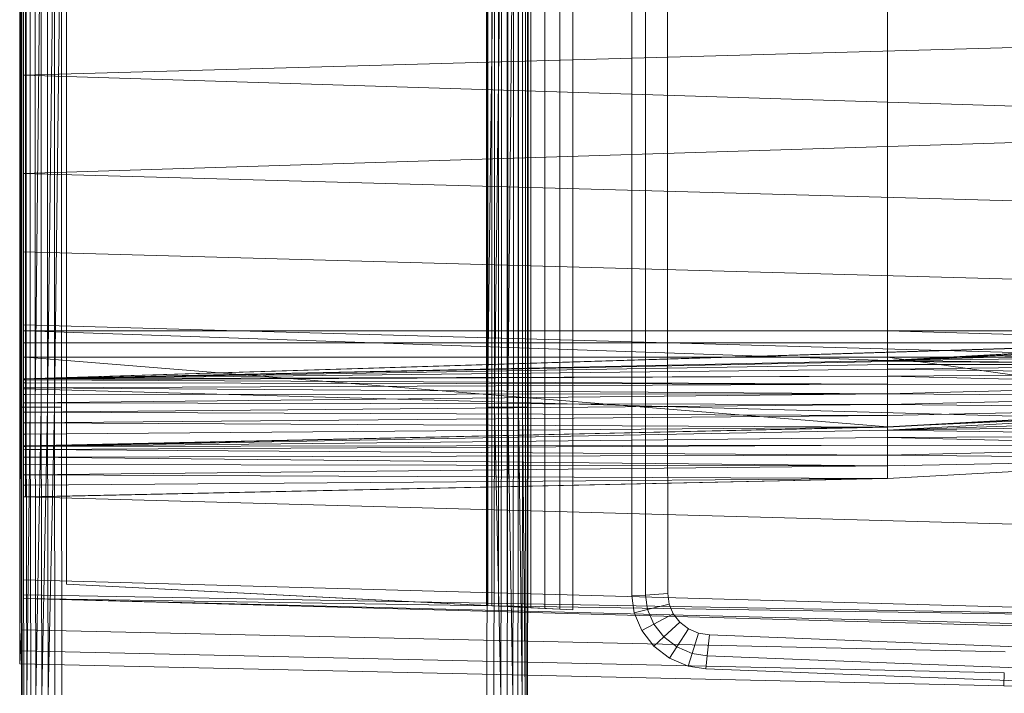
# Model space of a CAD drawing. Header units: metres. Extents: x 397.7 to 427.5, y 12.7 to 28.4.
# Tile 48 of 122: x 407.553 to 407.872, y 26.126 to 26.345. Entities that reach past the tile are written whole.
import ezdxf

# ---------------------------------------------------------------- set-up
doc = ezdxf.new("R2010")
doc.units = ezdxf.units.M
doc.layers.add('A-DETL-____-MBND', color=7, linetype='Continuous', lineweight=18)

# ---------------------------------------------------------------- blocks, each defined once
blk = doc.blocks.new('Family - Inodor P5-151873-08_ELEC_P5')
at = {"layer": 'A-DETL-____-MBND', "color": 253, "true_color": 0xaaaaaa}
for p, q in [((0.00056, 0.01465), (0.00056, 0.38826)), ((0.00056, 0.01465), (0.00056, 0.38826)), ((0.16489, 0.38826), (0.16489, 0.01465)), ((0.16489, 0.38826), (0.16489, 0.01465)), ((0, 0.36417), (0, 0.03582)), ((0, 0.03582), (0, 0.36417)), ((0.00056, 0.36417), (0.00056, 0.03582)), ((0.00056, 0.03582), (0.00056, 0.36417)), ((0.15833, 0.36132), (0.15833, 0.04336)), ((0.16188, 0.3615), (0.16187, 0.04318)), ((0.16598, 0.36171), (0.16598, 0.04297)), ((0.17052, 0.36194), (0.17052, 0.04274)), ((0.17536, 0.36218), (0.17536, 0.04249)), ((0.17966, 0.04228), (0.17966, 0.3624)), ((0.15161, 0.36098), (0.15161, 0.0437)), ((0.15205, 0.361), (0.15205, 0.04368)), ((0.15334, 0.36106), (0.15334, 0.04361)), ((0.15546, 0.36117), (0.15546, 0.04351)), ((0.01521, 0.35403), (0.01521, 0.05064)), ((0.01521, 0.35403), (0.01521, 0.05064)), ((0.00036, 0.10805), (0.00036, 0.29485)), ((0.00036, 0.10805), (0.00036, 0.29485)), ((0.00056, 0.10805), (0.00056, 0.29485)), ((0.00056, 0.29485), (0.00056, 0.10805)), ((0.00056, 0.10805), (0.00056, 0.29485)), ((0.00116, 0.10805), (0.00116, 0.29485)), ((0.00116, 0.29485), (0.00116, 0.10805)), ((0.00116, 0.10805), (0.00116, 0.29485)), ((0.00213, 0.10805), (0.00213, 0.29485)), ((0.00213, 0.29485), (0.00213, 0.10805)), ((0.00213, 0.10805), (0.00213, 0.29485)), ((0.00345, 0.10805), (0.00345, 0.29485)), ((0.00345, 0.29485), (0.00345, 0.10805)), ((0.00345, 0.10805), (0.00345, 0.29485)), ((0.00508, 0.10805), (0.00508, 0.29485)), ((0.00508, 0.29485), (0.00508, 0.10805)), ((0.00696, 0.29485), (0.00508, 0.10805)), ((0.00508, 0.10805), (0.00508, 0.29485)), ((0.00508, 0.10805), (0.00696, 0.29485)), ((0.00696, 0.10805), (0.00696, 0.29485)), ((0.00696, 0.10805), (0.00696, 0.29485)), ((0.00696, 0.10805), (0.00696, 0.29485)), ((0.00904, 0.10805), (0.00904, 0.29485)), ((0.00904, 0.29485), (0.00904, 0.10805)), ((0.01126, 0.29485), (0.00904, 0.10805)), ((0.00904, 0.10805), (0.00904, 0.29485)), ((0.00904, 0.10805), (0.01126, 0.29485)), ((0.01126, 0.10805), (0.01126, 0.29485)), ((0.01354, 0.29485), (0.01126, 0.10805)), ((0.01126, 0.10805), (0.01126, 0.29485)), ((0.01126, 0.10805), (0.01126, 0.29485)), ((0.01126, 0.10805), (0.01354, 0.29485)), ((0.01354, 0.10805), (0.01354, 0.29485)), ((0.01354, 0.29485), (0.01354, 0.10805)), ((0.01354, 0.10805), (0.01354, 0.29485)), ((0.15191, 0.10805), (0.15191, 0.29485)), ((0.15191, 0.29485), (0.15191, 0.10805)), ((0.15419, 0.29485), (0.15191, 0.10805)), ((0.15191, 0.10805), (0.15191, 0.29485)), ((0.15191, 0.10805), (0.15419, 0.29485)), ((0.15419, 0.10805), (0.15419, 0.29485)), ((0.15641, 0.29485), (0.15419, 0.10805)), ((0.15419, 0.10805), (0.15419, 0.29485)), ((0.15419, 0.10805), (0.15419, 0.29485)), ((0.15419, 0.10805), (0.15641, 0.29485)), ((0.15641, 0.10805), (0.15641, 0.29485)), ((0.15641, 0.10805), (0.15641, 0.29485)), ((0.15641, 0.10805), (0.15641, 0.29485)), ((0.15849, 0.10805), (0.15849, 0.29485)), ((0.15849, 0.29485), (0.15849, 0.10805)), ((0.16037, 0.29485), (0.15849, 0.10805)), ((0.15849, 0.10805), (0.15849, 0.29485)), ((0.15849, 0.10805), (0.16037, 0.29485)), ((0.16037, 0.10805), (0.16037, 0.29485)), ((0.16037, 0.10805), (0.16037, 0.29485)), ((0.16037, 0.10805), (0.16037, 0.29485)), ((0.162, 0.10805), (0.162, 0.29485)), ((0.162, 0.29485), (0.162, 0.10805)), ((0.162, 0.10805), (0.162, 0.29485)), ((0.16332, 0.10805), (0.16332, 0.29485)), ((0.16332, 0.29485), (0.16332, 0.10805)), ((0.16332, 0.10805), (0.16332, 0.29485)), ((0.16429, 0.10805), (0.16429, 0.29485)), ((0.16429, 0.29485), (0.16429, 0.10805)), ((0.16429, 0.10805), (0.16429, 0.29485)), ((0.16489, 0.10805), (0.16489, 0.29485)), ((0.16489, 0.29485), (0.16489, 0.10805)), ((0.16489, 0.10805), (0.16489, 0.29485)), ((0.16509, 0.29485), (0.16509, 0.10805)), ((0.16509, 0.29485), (0.16509, 0.10805)), ((0.00127, 0.11722), (0.00127, 0.28262)), ((0.19876, 0.12377), (0.19876, 0.27623)), ((0.19876, 0.12377), (0.19876, 0.27623)), ((0.2032, 0.12377), (0.2032, 0.27623)), ((0.2032, 0.12377), (0.2032, 0.27623)), ((0.2104, 0.27622), (0.2104, 0.12377)), ((0.2104, 0.12377), (0.2104, 0.27622)), ((0.2104, 0.27622), (0.2104, 0.12377)), ((0.2104, 0.27622), (0.2104, 0.12377)), ((0.00127, 0.13284), (0.00127, 0.26701)), ((0.00127, 0.267), (0.00127, 0.13339)), ((0.00186, 0.26697), (0.00186, 0.13288)), ((0.00186, 0.13288), (0.00186, 0.26697)), ((0.00186, 0.13288), (0.00186, 0.26697)), ((0.00186, 0.13288), (0.00186, 0.26697)), ((0.28176, 0.26697), (0.28176, 0.13288)), ((0.28176, 0.13288), (0.28176, 0.26697)), ((0.28176, 0.13288), (0.28176, 0.26697)), ((0.28176, 0.13288), (0.28176, 0.26697)), ((0.00127, 0.2159), (0.00127, 0.24131)), ((0.51095, 0.22997), (0.00127, 0.2159)), ((0.51095, 0.19991), (0.00127, 0.2159)), ((0.00127, 0.18393), (0.00127, 0.2159)), ((0.51095, 0.19991), (0.00127, 0.18393)), ((0.51095, 0.16986), (0.00127, 0.18393)), ((0.00127, 0.15852), (0.00127, 0.18393)), ((0.51095, 0.14444), (0.00127, 0.15852)), ((0.00127, 0.13475), (0.00127, 0.15852)), ((0.51095, 0.12067), (0.00127, 0.13475)), ((0.00127, 0.11399), (0.00127, 0.13475)), ((0.52327, 0.1334), (0.00127, 0.11723)), ((0.00127, 0.13339), (0.00127, 0.13285)), ((0.00186, 0.13288), (0.00127, 0.13285)), ((0.00186, 0.13288), (0.00127, 0.13285)), ((0.00186, 0.13288), (0.00127, 0.13284)), ((0.00186, 0.13288), (0.00127, 0.13284)), ((0.00127, 0.13285), (0.00127, 0.12897)), ((0.00127, 0.13284), (0.00127, 0.11728)), ((0.00186, 0.13288), (0.28176, 0.13288)), ((0.28176, 0.13288), (0.00186, 0.13288)), ((0.00186, 0.12899), (0.00186, 0.13288)), ((0.00186, 0.13288), (0.00186, 0.12899)), ((0.28176, 0.13288), (0.00186, 0.13288)), ((0.28176, 0.13288), (0.00186, 0.13288)), ((0.28176, 0.12326), (0.00186, 0.13288)), ((0.00186, 0.13288), (0.00187, 0.11726)), ((0.28176, 0.12326), (0.00186, 0.13288)), ((0.00187, 0.11726), (0.00186, 0.13288)), ((0.00187, 0.11726), (0.52327, 0.1334)), ((0.00187, 0.11726), (0.52327, 0.1334)), ((0.00187, 0.11726), (0.51154, 0.13288)), ((0.00187, 0.11726), (0.51154, 0.13288)), ((0.28176, 0.13288), (0.39665, 0.13288)), ((0.28176, 0.13288), (0.28176, 0.12899)), ((0.39665, 0.13288), (0.28176, 0.13288)), ((0.28176, 0.12899), (0.28176, 0.13288)), ((0.39665, 0.13288), (0.28176, 0.13288)), ((0.28176, 0.13288), (0.28176, 0.12326)), ((0.39665, 0.1296), (0.28176, 0.13288)), ((0.39665, 0.13288), (0.28176, 0.13288)), ((0.39665, 0.1296), (0.28176, 0.13288)), ((0.28176, 0.12326), (0.28176, 0.13288)), ((0.28176, 0.12326), (0.51154, 0.13288)), ((0.28176, 0.12326), (0.51154, 0.13288)), ((0.00186, 0.12899), (0.00127, 0.12897)), ((0.00186, 0.12899), (0.00127, 0.12897)), ((0.00127, 0.12897), (0.00127, 0.12431)), ((0.00186, 0.12899), (0.28176, 0.12899)), ((0.28176, 0.12899), (0.00186, 0.12899)), ((0.00186, 0.12431), (0.00186, 0.12899)), ((0.00186, 0.12899), (0.00186, 0.12431)), ((0.28176, 0.12326), (0.39665, 0.1296)), ((0.28176, 0.12326), (0.39665, 0.1296)), ((0.39665, 0.1296), (0.28176, 0.12326)), ((0.28176, 0.12326), (0.39665, 0.1296)), ((0.39665, 0.12929), (0.28176, 0.12326)), ((0.28176, 0.12326), (0.39665, 0.12929)), ((0.28176, 0.12899), (0.39665, 0.12899)), ((0.28176, 0.12899), (0.28176, 0.12431)), ((0.39665, 0.12899), (0.28176, 0.12899)), ((0.28176, 0.12431), (0.28176, 0.12899)), ((0.39665, 0.12831), (0.28176, 0.12326)), ((0.28176, 0.12326), (0.39665, 0.12831)), ((0.39665, 0.12671), (0.28176, 0.12326)), ((0.28176, 0.12326), (0.39665, 0.12671)), ((0.00186, 0.12431), (0.00127, 0.12431)), ((0.00127, 0.12431), (0.00186, 0.12431)), ((0.00127, 0.12431), (0.00127, 0.1243)), ((0.00186, 0.12431), (0.00127, 0.1243)), ((0.00127, 0.1243), (0.00186, 0.12431)), ((0.00186, 0.12431), (0.00127, 0.12428)), ((0.00186, 0.12431), (0.00127, 0.12428)), ((0.00127, 0.1243), (0.00127, 0.12428)), ((0.00127, 0.12428), (0.00127, 0.09539)), ((0.00186, 0.12431), (0.28176, 0.12431)), ((0.28176, 0.12431), (0.00186, 0.12431)), ((0.28175, 0.10165), (0.00186, 0.12431)), ((0.00186, 0.12431), (0.00192, 0.09531)), ((0.28175, 0.10165), (0.00186, 0.12431)), ((0.00192, 0.09531), (0.00186, 0.12431)), ((0.00187, 0.11726), (0.28176, 0.12326)), ((0.00187, 0.11726), (0.28176, 0.12326)), ((0.28176, 0.12326), (0.00187, 0.11726)), ((0.00187, 0.11726), (0.28176, 0.12326)), ((0.28176, 0.12295), (0.00187, 0.11726)), ((0.00187, 0.11726), (0.28176, 0.12295)), ((0.28176, 0.12197), (0.00187, 0.11726)), ((0.00187, 0.11726), (0.28176, 0.12197)), ((0.1988, 0.04683), (0.19876, 0.12377)), ((0.1988, 0.04683), (0.19876, 0.12377)), ((0.20325, 0.0471), (0.2032, 0.12377)), ((0.20325, 0.0471), (0.2032, 0.12377)), ((0.2104, 0.12377), (0.21044, 0.04754)), ((0.21044, 0.04754), (0.2104, 0.12377)), ((0.2104, 0.12377), (0.21044, 0.04754)), ((0.2104, 0.12377), (0.21044, 0.04754)), ((0.28176, 0.12431), (0.28175, 0.10165)), ((0.28175, 0.10165), (0.28176, 0.12431)), ((0.39665, 0.12454), (0.28176, 0.12326)), ((0.28176, 0.12326), (0.39665, 0.12454)), ((0.28176, 0.12431), (0.39665, 0.12431)), ((0.39665, 0.12431), (0.28176, 0.12431)), ((0.39665, 0.10799), (0.28176, 0.12431)), ((0.39665, 0.10799), (0.28176, 0.12431)), ((0.39665, 0.12186), (0.28176, 0.12326)), ((0.39665, 0.12186), (0.28176, 0.12326)), ((0.28176, 0.12295), (0.28176, 0.12326)), ((0.28176, 0.12295), (0.28176, 0.12326)), ((0.39665, 0.12186), (0.28176, 0.12295)), ((0.39665, 0.12186), (0.28176, 0.12295)), ((0.28176, 0.12197), (0.28176, 0.12295)), ((0.28176, 0.12197), (0.28176, 0.12295)), ((0.39665, 0.12186), (0.28176, 0.12197)), ((0.39665, 0.12186), (0.28176, 0.12197)), ((0.28176, 0.12037), (0.28176, 0.12197)), ((0.28176, 0.12037), (0.28176, 0.12197)), ((0.39665, 0.12186), (0.28176, 0.12037)), ((0.28176, 0.12037), (0.39665, 0.12186)), ((0.28176, 0.12037), (0.00187, 0.11726)), ((0.00187, 0.11726), (0.28176, 0.12037)), ((0.39665, 0.11876), (0.28176, 0.12037)), ((0.39665, 0.11876), (0.28176, 0.12037)), ((0.28176, 0.11819), (0.28176, 0.12037)), ((0.28176, 0.11819), (0.28176, 0.12037)), ((0.39665, 0.11876), (0.28176, 0.11819)), ((0.28176, 0.11819), (0.39665, 0.11876)), ((0.00187, 0.11726), (0.00127, 0.11728)), ((0.00127, 0.11728), (0.00187, 0.11726)), ((0.00127, 0.11728), (0.00127, 0.11723)), ((0.00127, 0.11722), (0.00187, 0.11726)), ((0.00187, 0.11726), (0.00127, 0.11722)), ((0.00187, 0.11726), (0.00127, 0.11723)), ((0.00187, 0.11726), (0.00127, 0.11723)), ((0.00127, 0.11722), (0.00127, 0.11691)), ((0.00187, 0.11694), (0.00127, 0.11691)), ((0.00187, 0.11694), (0.00127, 0.11691)), ((0.00127, 0.11691), (0.00127, 0.11594)), ((0.00187, 0.11596), (0.00127, 0.11594)), ((0.00187, 0.11596), (0.00127, 0.11594)), ((0.00127, 0.11594), (0.00127, 0.11434)), ((0.28176, 0.11819), (0.00187, 0.11726)), ((0.00187, 0.11694), (0.28176, 0.11819)), ((0.00187, 0.11726), (0.28176, 0.11819)), ((0.00187, 0.11694), (0.28176, 0.11819)), ((0.00187, 0.11694), (0.00187, 0.11726)), ((0.00187, 0.11726), (0.00187, 0.11694)), ((0.28176, 0.11552), (0.00187, 0.11694)), ((0.28176, 0.11552), (0.00187, 0.11694)), ((0.00187, 0.11596), (0.00187, 0.11694)), ((0.00187, 0.11694), (0.00187, 0.11596)), ((0.28176, 0.11552), (0.00187, 0.11596)), ((0.28176, 0.11552), (0.00187, 0.11596)), ((0.00187, 0.11436), (0.00187, 0.11596)), ((0.00187, 0.11596), (0.00187, 0.11436)), ((0.28176, 0.11552), (0.00187, 0.11436)), ((0.00187, 0.11436), (0.28176, 0.11552)), ((0.39665, 0.11533), (0.28176, 0.11819)), ((0.28176, 0.11552), (0.28176, 0.11819)), ((0.39665, 0.11533), (0.28176, 0.11819)), ((0.28176, 0.11552), (0.28176, 0.11819)), ((0.39665, 0.11533), (0.28176, 0.11552)), ((0.39665, 0.11533), (0.28176, 0.11552)), ((0.28176, 0.11242), (0.28176, 0.11552)), ((0.28176, 0.11242), (0.28176, 0.11552)), ((0.39665, 0.11533), (0.28176, 0.11242)), ((0.28176, 0.11242), (0.39665, 0.11533)), ((0.00187, 0.11436), (0.00127, 0.11434)), ((0.00187, 0.11436), (0.00127, 0.11434)), ((0.00127, 0.11434), (0.00127, 0.11218)), ((0.51095, 0.09991), (0.00127, 0.11399)), ((0.00127, 0.07896), (0.00127, 0.11399)), ((0.00187, 0.11219), (0.00127, 0.11218)), ((0.00187, 0.11219), (0.00127, 0.11218)), ((0.00127, 0.11218), (0.00127, 0.10951)), ((0.28176, 0.11242), (0.00187, 0.11436)), ((0.28176, 0.11242), (0.00187, 0.11436)), ((0.00187, 0.11219), (0.00187, 0.11436)), ((0.00187, 0.11436), (0.00187, 0.11219)), ((0.28176, 0.11242), (0.00187, 0.11219)), ((0.00187, 0.10951), (0.28176, 0.11242)), ((0.00187, 0.11219), (0.28176, 0.11242)), ((0.00187, 0.10951), (0.28176, 0.11242)), ((0.00187, 0.10951), (0.00187, 0.11219)), ((0.00187, 0.11219), (0.00187, 0.10951)), ((0.39665, 0.11167), (0.28176, 0.11242)), ((0.39665, 0.11167), (0.28176, 0.11242)), ((0.28176, 0.10898), (0.28176, 0.11242)), ((0.28176, 0.10898), (0.28176, 0.11242)), ((0.00187, 0.10951), (0.00127, 0.10951)), ((0.00127, 0.10951), (0.00187, 0.10951)), ((0.00187, 0.10951), (0.00127, 0.10951)), ((0.00187, 0.10951), (0.00127, 0.10951)), ((0.00127, 0.10951), (0.00127, 0.10642)), ((0.28176, 0.10898), (0.00187, 0.10951)), ((0.28176, 0.10898), (0.00187, 0.10951)), ((0.00187, 0.10641), (0.00187, 0.10951)), ((0.00187, 0.10951), (0.00187, 0.10641)), ((0.28176, 0.10898), (0.00187, 0.10641)), ((0.00187, 0.10641), (0.28176, 0.10898)), ((0.39665, 0.11167), (0.28176, 0.10898)), ((0.28176, 0.10898), (0.39665, 0.11167)), ((0.39665, 0.1079), (0.28176, 0.10898)), ((0.39665, 0.1079), (0.28176, 0.10898)), ((0.28176, 0.10533), (0.28176, 0.10898)), ((0.28176, 0.10533), (0.28176, 0.10898)), ((0.00056, 0.10805), (0.00036, 0.10805)), ((0.00056, 0.01465), (0.00036, 0.10805)), ((0.00036, 0.10805), (0.00056, 0.10805)), ((0.00056, 0.10805), (0.00036, 0.10805)), ((0.00056, 0.01465), (0.00036, 0.10805)), ((0.00116, 0.10805), (0.00056, 0.10805)), ((0.00076, 0.01465), (0.00056, 0.10805)), ((0.00056, 0.10805), (0.00116, 0.10805)), ((0.00056, 0.10805), (0.00056, 0.01465)), ((0.00116, 0.10805), (0.00056, 0.10805)), ((0.00076, 0.01465), (0.00056, 0.10805)), ((0.00076, 0.01465), (0.00056, 0.10805)), ((0.00056, 0.01465), (0.00056, 0.10805)), ((0.00213, 0.10805), (0.00116, 0.10805)), ((0.00136, 0.01465), (0.00116, 0.10805)), ((0.00116, 0.10805), (0.00213, 0.10805)), ((0.00116, 0.10805), (0.00136, 0.01465)), ((0.00213, 0.10805), (0.00116, 0.10805)), ((0.00136, 0.01465), (0.00116, 0.10805)), ((0.00187, 0.10641), (0.00127, 0.10642)), ((0.00127, 0.10642), (0.00187, 0.10641)), ((0.00127, 0.10642), (0.00127, 0.10642)), ((0.00187, 0.10641), (0.00127, 0.10642)), ((0.00127, 0.10642), (0.00187, 0.10641)), ((0.00127, 0.10642), (0.00127, 0.10641)), ((0.00187, 0.10641), (0.00127, 0.10641)), ((0.00187, 0.10641), (0.00127, 0.10641)), ((0.00127, 0.10641), (0.00127, 0.10299)), ((0.28176, 0.10533), (0.00187, 0.10641)), ((0.00187, 0.10641), (0.00187, 0.10298)), ((0.28176, 0.10533), (0.00187, 0.10641)), ((0.00187, 0.10298), (0.00187, 0.10641)), ((0.00345, 0.10805), (0.00213, 0.10805)), ((0.00233, 0.01465), (0.00213, 0.10805)), ((0.00213, 0.10805), (0.00345, 0.10805)), ((0.00213, 0.10805), (0.00233, 0.01465)), ((0.00345, 0.10805), (0.00213, 0.10805)), ((0.00233, 0.01465), (0.00213, 0.10805)), ((0.00345, 0.10805), (0.00233, 0.01465)), ((0.00233, 0.01465), (0.00345, 0.10805)), ((0.00365, 0.01465), (0.00345, 0.10805)), ((0.00345, 0.10805), (0.00508, 0.10805)), ((0.00508, 0.10805), (0.00345, 0.10805)), ((0.00365, 0.01465), (0.00345, 0.10805)), ((0.00365, 0.01465), (0.00345, 0.10805)), ((0.00528, 0.01465), (0.00508, 0.10805)), ((0.00696, 0.10805), (0.00508, 0.10805)), ((0.00508, 0.10805), (0.00528, 0.01465)), ((0.00696, 0.10805), (0.00508, 0.10805)), ((0.00528, 0.01465), (0.00508, 0.10805)), ((0.00696, 0.10805), (0.00528, 0.01465)), ((0.00528, 0.01465), (0.00696, 0.10805)), ((0.00716, 0.01465), (0.00696, 0.10805)), ((0.00696, 0.10805), (0.00904, 0.10805)), ((0.00904, 0.10805), (0.00696, 0.10805)), ((0.00716, 0.01465), (0.00696, 0.10805)), ((0.00716, 0.01465), (0.00696, 0.10805)), ((0.00904, 0.10805), (0.00716, 0.01465)), ((0.00716, 0.01465), (0.00904, 0.10805)), ((0.00924, 0.01465), (0.00904, 0.10805)), ((0.01126, 0.10805), (0.00904, 0.10805)), ((0.01126, 0.10805), (0.00904, 0.10805)), ((0.00924, 0.01465), (0.00904, 0.10805)), ((0.00924, 0.01465), (0.00904, 0.10805)), ((0.01126, 0.10805), (0.00924, 0.01465)), ((0.00924, 0.01465), (0.01126, 0.10805)), ((0.01146, 0.01465), (0.01126, 0.10805)), ((0.01354, 0.10805), (0.01126, 0.10805)), ((0.01354, 0.10805), (0.01126, 0.10805)), ((0.01146, 0.01465), (0.01126, 0.10805)), ((0.01146, 0.01465), (0.01126, 0.10805)), ((0.01374, 0.01465), (0.01354, 0.10805)), ((0.01354, 0.10805), (0.01374, 0.01465)), ((0.01354, 0.10805), (0.01374, 0.01465)), ((0.15171, 0.01465), (0.15191, 0.10805)), ((0.15191, 0.10805), (0.15171, 0.01465)), ((0.15191, 0.10805), (0.15171, 0.01465)), ((0.15419, 0.10805), (0.15191, 0.10805)), ((0.15419, 0.10805), (0.15191, 0.10805)), ((0.15419, 0.10805), (0.15399, 0.01465)), ((0.15419, 0.10805), (0.15399, 0.01465)), ((0.15399, 0.01465), (0.15419, 0.10805)), ((0.15641, 0.10805), (0.15419, 0.10805)), ((0.15641, 0.10805), (0.15419, 0.10805)), ((0.15621, 0.01465), (0.15419, 0.10805)), ((0.15621, 0.01465), (0.15419, 0.10805)), ((0.15641, 0.10805), (0.15621, 0.01465)), ((0.15641, 0.10805), (0.15621, 0.01465)), ((0.15641, 0.10805), (0.15621, 0.01465)), ((0.15641, 0.10805), (0.15849, 0.10805)), ((0.15849, 0.10805), (0.15641, 0.10805)), ((0.15849, 0.10805), (0.15829, 0.01465)), ((0.15849, 0.10805), (0.15829, 0.01465)), ((0.15829, 0.01465), (0.15849, 0.10805)), ((0.16037, 0.10805), (0.15849, 0.10805)), ((0.16037, 0.10805), (0.15849, 0.10805)), ((0.16017, 0.01465), (0.15849, 0.10805)), ((0.16017, 0.01465), (0.15849, 0.10805)), ((0.16037, 0.10805), (0.16017, 0.01465)), ((0.16037, 0.10805), (0.16017, 0.01465)), ((0.16037, 0.10805), (0.16017, 0.01465)), ((0.16037, 0.10805), (0.162, 0.10805)), ((0.162, 0.10805), (0.16037, 0.10805)), ((0.162, 0.10805), (0.1618, 0.01465)), ((0.162, 0.10805), (0.1618, 0.01465)), ((0.1618, 0.01465), (0.162, 0.10805)), ((0.16332, 0.10805), (0.162, 0.10805)), ((0.162, 0.10805), (0.16332, 0.10805)), ((0.16332, 0.10805), (0.162, 0.10805)), ((0.16312, 0.01465), (0.162, 0.10805)), ((0.16312, 0.01465), (0.162, 0.10805)), ((0.16332, 0.10805), (0.16312, 0.01465)), ((0.16332, 0.10805), (0.16312, 0.01465)), ((0.16312, 0.01465), (0.16332, 0.10805)), ((0.16429, 0.10805), (0.16332, 0.10805)), ((0.16332, 0.10805), (0.16429, 0.10805)), ((0.16429, 0.10805), (0.16332, 0.10805)), ((0.16409, 0.01465), (0.16332, 0.10805)), ((0.16409, 0.01465), (0.16332, 0.10805)), ((0.16429, 0.10805), (0.16409, 0.01465)), ((0.16429, 0.10805), (0.16409, 0.01465)), ((0.16429, 0.10805), (0.16409, 0.01465)), ((0.16489, 0.10805), (0.16429, 0.10805)), ((0.16429, 0.10805), (0.16489, 0.10805)), ((0.16489, 0.10805), (0.16429, 0.10805)), ((0.16489, 0.10805), (0.16469, 0.01465)), ((0.16489, 0.10805), (0.16469, 0.01465)), ((0.16469, 0.01465), (0.16489, 0.10805)), ((0.16509, 0.10805), (0.16489, 0.10805)), ((0.16509, 0.10805), (0.16489, 0.01465)), ((0.16489, 0.10805), (0.16509, 0.10805)), ((0.16509, 0.10805), (0.16489, 0.01465)), ((0.16509, 0.10805), (0.16489, 0.10805)), ((0.16489, 0.01465), (0.16489, 0.10805)), ((0.16489, 0.01465), (0.16489, 0.10805)), ((0.39665, 0.10799), (0.28175, 0.10165)), ((0.28175, 0.10165), (0.39665, 0.10799)), ((0.3967, 0.10699), (0.28175, 0.10165)), ((0.28175, 0.10165), (0.3967, 0.10699)), ((0.39665, 0.1079), (0.28176, 0.10533)), ((0.28176, 0.10156), (0.39665, 0.1079)), ((0.28176, 0.10533), (0.39665, 0.1079)), ((0.28181, 0.10065), (0.3967, 0.10699)), ((0.28181, 0.10065), (0.3967, 0.10699)), ((0.00187, 0.10298), (0.00127, 0.10299)), ((0.00127, 0.10299), (0.00187, 0.10298)), ((0.00127, 0.10299), (0.00127, 0.10298)), ((0.00187, 0.10298), (0.00127, 0.10298)), ((0.00127, 0.10298), (0.00187, 0.10298)), ((0.00127, 0.10298), (0.00127, 0.10297)), ((0.00187, 0.10298), (0.00127, 0.10297)), ((0.00187, 0.10298), (0.00127, 0.10297)), ((0.00127, 0.10297), (0.00127, 0.09933)), ((0.28176, 0.10533), (0.00187, 0.10298)), ((0.00187, 0.10298), (0.28176, 0.10533)), ((0.28176, 0.10156), (0.00187, 0.10298)), ((0.28176, 0.10156), (0.00187, 0.10298)), ((0.00187, 0.09932), (0.00187, 0.10298)), ((0.00187, 0.10298), (0.00187, 0.09932)), ((0.28176, 0.10156), (0.28176, 0.10533)), ((0.28176, 0.10156), (0.28176, 0.10533)), ((0.3967, 0.10454), (0.28181, 0.10065)), ((0.28181, 0.10065), (0.3967, 0.10454)), ((0.28176, 0.10156), (0.00127, 0.09542)), ((0.00187, 0.09932), (0.00127, 0.09933)), ((0.00127, 0.09933), (0.00187, 0.09932)), ((0.00127, 0.09933), (0.00127, 0.09932)), ((0.00187, 0.09932), (0.00127, 0.09932)), ((0.00187, 0.09932), (0.00127, 0.09932)), ((0.00127, 0.09932), (0.00127, 0.09556)), ((0.28176, 0.10156), (0.00187, 0.09932)), ((0.00187, 0.09555), (0.28176, 0.10156)), ((0.00187, 0.09932), (0.28176, 0.10156)), ((0.00187, 0.09555), (0.28176, 0.10156)), ((0.00187, 0.09555), (0.00187, 0.09932)), ((0.00187, 0.09932), (0.00187, 0.09555)), ((0.28175, 0.10165), (0.00192, 0.09531)), ((0.00192, 0.09531), (0.28175, 0.10165)), ((0.28181, 0.10065), (0.00192, 0.09531)), ((0.00192, 0.09531), (0.28181, 0.10065)), ((0.28181, 0.10065), (0.28175, 0.10165)), ((0.28181, 0.10065), (0.28175, 0.10165)), ((0.3967, 0.1021), (0.28181, 0.10065)), ((0.28181, 0.10065), (0.3967, 0.1021)), ((0.3967, 0.09882), (0.28181, 0.10065)), ((0.3967, 0.09882), (0.28181, 0.10065)), ((0.28181, 0.0982), (0.28181, 0.10065)), ((0.28181, 0.0982), (0.28181, 0.10065)), ((0.28181, 0.0982), (0.00192, 0.09531)), ((0.00192, 0.09531), (0.28181, 0.0982)), ((0.3967, 0.09882), (0.28181, 0.0982)), ((0.28181, 0.0982), (0.3967, 0.09882)), ((0.3967, 0.0954), (0.28181, 0.0982)), ((0.3967, 0.0954), (0.28181, 0.0982)), ((0.28181, 0.09576), (0.28181, 0.0982)), ((0.28181, 0.09576), (0.28181, 0.0982)), ((0.00187, 0.09555), (0.00127, 0.09556)), ((0.00127, 0.09556), (0.00187, 0.09555)), ((0.00127, 0.09556), (0.00127, 0.09555)), ((0.00187, 0.09555), (0.00127, 0.09552)), ((0.00187, 0.09555), (0.00127, 0.09555)), ((0.00127, 0.09555), (0.00187, 0.09555)), ((0.00127, 0.09555), (0.00127, 0.09553)), ((0.00187, 0.09555), (0.00127, 0.09553)), ((0.00127, 0.09553), (0.00187, 0.09555)), ((0.00187, 0.09555), (0.00127, 0.09552)), ((0.00127, 0.09553), (0.00127, 0.09552)), ((0.00127, 0.09552), (0.00127, 0.09542)), ((0.00192, 0.09531), (0.00127, 0.09539)), ((0.00127, 0.09539), (0.00192, 0.09531)), ((0.00127, 0.09539), (0.00127, 0.09528)), ((0.00192, 0.09531), (0.00127, 0.09528)), ((0.00192, 0.09531), (0.00127, 0.09528)), ((0.00127, 0.09528), (0.00127, 0.09428)), ((0.00192, 0.09431), (0.00127, 0.09428)), ((0.00192, 0.09431), (0.00127, 0.09428)), ((0.00127, 0.09428), (0.00127, 0.09183)), ((0.28181, 0.09576), (0.00192, 0.09531)), ((0.00192, 0.09431), (0.28181, 0.09576)), ((0.00192, 0.09531), (0.28181, 0.09576)), ((0.00192, 0.09431), (0.28181, 0.09576)), ((0.00192, 0.09431), (0.00192, 0.09531)), ((0.00192, 0.09531), (0.00192, 0.09431)), ((0.28181, 0.09248), (0.00192, 0.09431)), ((0.28181, 0.09248), (0.00192, 0.09431)), ((0.00192, 0.09185), (0.00192, 0.09431)), ((0.00192, 0.09431), (0.00192, 0.09185)), ((0.3967, 0.0954), (0.28181, 0.09576)), ((0.3967, 0.0954), (0.28181, 0.09576)), ((0.28181, 0.09248), (0.28181, 0.09576)), ((0.28181, 0.09248), (0.28181, 0.09576)), ((0.3967, 0.0954), (0.28181, 0.09248)), ((0.28181, 0.09248), (0.3967, 0.0954)), ((0.00192, 0.09185), (0.00127, 0.09183)), ((0.00192, 0.09185), (0.00127, 0.09183)), ((0.00127, 0.09183), (0.00127, 0.08941)), ((0.28181, 0.09248), (0.00192, 0.09185)), ((0.00192, 0.09185), (0.28181, 0.09248)), ((0.28181, 0.08906), (0.00192, 0.09185)), ((0.28181, 0.08906), (0.00192, 0.09185)), ((0.00192, 0.08942), (0.00192, 0.09185)), ((0.00192, 0.09185), (0.00192, 0.08942)), ((0.39671, 0.09131), (0.28181, 0.09248)), ((0.28181, 0.08906), (0.28181, 0.09248)), ((0.39671, 0.09131), (0.28181, 0.09248)), ((0.28181, 0.08906), (0.28181, 0.09248)), ((0.39671, 0.09131), (0.28181, 0.08906)), ((0.28181, 0.08497), (0.39671, 0.09131)), ((0.28181, 0.08906), (0.39671, 0.09131)), ((0.00192, 0.08942), (0.00127, 0.08941)), ((0.00192, 0.08942), (0.00127, 0.08941)), ((0.00127, 0.08941), (0.00127, 0.08614)), ((0.28181, 0.08906), (0.00192, 0.08942)), ((0.28181, 0.08906), (0.00192, 0.08942)), ((0.00192, 0.08614), (0.00192, 0.08942)), ((0.00192, 0.08942), (0.00192, 0.08614)), ((0.28181, 0.08906), (0.00192, 0.08614)), ((0.00192, 0.08614), (0.28181, 0.08906)), ((0.28181, 0.08497), (0.28181, 0.08906)), ((0.28181, 0.08497), (0.28181, 0.08906)), ((0.00192, 0.08614), (0.00127, 0.08614)), ((0.00127, 0.08614), (0.00192, 0.08614)), ((0.00127, 0.08614), (0.00127, 0.08614)), ((0.00192, 0.08614), (0.00127, 0.08614)), ((0.00192, 0.08614), (0.00127, 0.08614)), ((0.00127, 0.08614), (0.00127, 0.08273)), ((0.28181, 0.08497), (0.00127, 0.07882)), ((0.28181, 0.08497), (0.00192, 0.08614)), ((0.00192, 0.08614), (0.00192, 0.08272)), ((0.28181, 0.08497), (0.00192, 0.08614)), ((0.00192, 0.08272), (0.00192, 0.08614)), ((0.28181, 0.08497), (0.00192, 0.08272)), ((0.00192, 0.07896), (0.28181, 0.08497)), ((0.00192, 0.08272), (0.28181, 0.08497)), ((0.00192, 0.07896), (0.28181, 0.08497)), ((0.00192, 0.08272), (0.00127, 0.08273)), ((0.00127, 0.08273), (0.00192, 0.08272)), ((0.00127, 0.08273), (0.00127, 0.08272)), ((0.00192, 0.08272), (0.00127, 0.08272)), ((0.00127, 0.08272), (0.00192, 0.08272)), ((0.00127, 0.08272), (0.00127, 0.08271)), ((0.00192, 0.08272), (0.00127, 0.08271)), ((0.00192, 0.08272), (0.00127, 0.08271)), ((0.00127, 0.08271), (0.00127, 0.07897)), ((0.00192, 0.07896), (0.00192, 0.08272)), ((0.00192, 0.08272), (0.00192, 0.07896)), ((0.00192, 0.07896), (0.00127, 0.07897)), ((0.00127, 0.07897), (0.00192, 0.07896)), ((0.00127, 0.07897), (0.00127, 0.07896)), ((0.51095, 0.06488), (0.00127, 0.07896)), ((0.00127, 0.05207), (0.00127, 0.07896)), ((0.00192, 0.07896), (0.00127, 0.07894)), ((0.00192, 0.07896), (0.00127, 0.07896)), ((0.00127, 0.07896), (0.00192, 0.07896)), ((0.00127, 0.07896), (0.00127, 0.07894)), ((0.00192, 0.07896), (0.00127, 0.07894)), ((0.00127, 0.07894), (0.00192, 0.07896)), ((0.00192, 0.07896), (0.00127, 0.07894)), ((0.00127, 0.07894), (0.00127, 0.07882)), ((0.00127, 0.07894), (0.00127, 0.07894)), ((0.51095, 0.03799), (0.00127, 0.05207)), ((0.00127, 0.04712), (0.00127, 0.05207)), ((0.01521, 0.05064), (0.15161, 0.0437)), ((0.17966, 0.04228), (0.01521, 0.05064)), ((0.51095, 0.03799), (0.00127, 0.04712)), ((0.00127, 0.04594), (0.00127, 0.04712)), ((0.51095, 0.03799), (0.00127, 0.04594)), ((0.51095, 0.03305), (0.00127, 0.04594)), ((0.51095, 0.03186), (0.00127, 0.04594)), ((0.20325, 0.0471), (0.1988, 0.04683)), ((0.1988, 0.04683), (0.20325, 0.0471)), ((0.19954, 0.04135), (0.1988, 0.04683)), ((0.19954, 0.04135), (0.1988, 0.04683)), ((0.21044, 0.04754), (0.20325, 0.0471)), ((0.20325, 0.0471), (0.21044, 0.04754)), ((0.20388, 0.04242), (0.20325, 0.0471)), ((0.20388, 0.04242), (0.20325, 0.0471)), ((0.21044, 0.04754), (0.2109, 0.04416)), ((0.2109, 0.04416), (0.21044, 0.04754)), ((0.21044, 0.04754), (0.2109, 0.04416)), ((0.21044, 0.04754), (0.2109, 0.04416)), ((0.15161, 0.0437), (0.15205, 0.04368)), ((0.15205, 0.04368), (0.15334, 0.04361)), ((0.15334, 0.04361), (0.15546, 0.04351)), ((0.15546, 0.04351), (0.15833, 0.04336)), ((0.15833, 0.04336), (0.16187, 0.04318)), ((0.16187, 0.04318), (0.16598, 0.04297)), ((0.16598, 0.04297), (0.17052, 0.04274)), ((0.17052, 0.04274), (0.17536, 0.04249)), ((0.17536, 0.04249), (0.17966, 0.04228)), ((0.20388, 0.04242), (0.19954, 0.04135)), ((0.19954, 0.04135), (0.20388, 0.04242)), ((0.2109, 0.04416), (0.20388, 0.04242)), ((0.20388, 0.04242), (0.2109, 0.04416)), ((0.20591, 0.03763), (0.20388, 0.04242)), ((0.20591, 0.03763), (0.20388, 0.04242)), ((0.2109, 0.04416), (0.21224, 0.041)), ((0.21224, 0.041), (0.2109, 0.04416)), ((0.2109, 0.04416), (0.21224, 0.041)), ((0.2109, 0.04416), (0.21224, 0.041)), ((0.20199, 0.03555), (0.19954, 0.04135)), ((0.20199, 0.03555), (0.19954, 0.04135)), ((0.21224, 0.041), (0.20591, 0.03763)), ((0.20591, 0.03763), (0.21224, 0.041)), ((0.21224, 0.041), (0.21437, 0.03826)), ((0.21437, 0.03826), (0.21224, 0.041)), ((0.21224, 0.041), (0.21437, 0.03826)), ((0.21224, 0.041), (0.21437, 0.03826)), ((0, 0.03582), (0, 0.02899)), ((0, 0.02899), (0, 0.03582)), ((0.00056, 0.03582), (0.00022, 0.02899)), ((0.00022, 0.02899), (0.00056, 0.03582)), ((0.00056, 0.03582), (0.31998, 0.0287)), ((0.00056, 0.03582), (0.31998, 0.0287)), ((0.20591, 0.03763), (0.20199, 0.03555)), ((0.20199, 0.03555), (0.20591, 0.03763)), ((0.2059, 0.03054), (0.20199, 0.03555)), ((0.2059, 0.03054), (0.20199, 0.03555)), ((0.20914, 0.03349), (0.20591, 0.03763)), ((0.20914, 0.03349), (0.20591, 0.03763)), ((0.21437, 0.03826), (0.20914, 0.03349)), ((0.20914, 0.03349), (0.21437, 0.03826)), ((0.21716, 0.03612), (0.21337, 0.03025)), ((0.21337, 0.03025), (0.21716, 0.03612)), ((0.21437, 0.03826), (0.21716, 0.03612)), ((0.21716, 0.03612), (0.21437, 0.03826)), ((0.21437, 0.03826), (0.21716, 0.03612)), ((0.21437, 0.03826), (0.21716, 0.03612)), ((0.21716, 0.03612), (0.22043, 0.03472)), ((0.22043, 0.03472), (0.21716, 0.03612)), ((0.21716, 0.03612), (0.22043, 0.03472)), ((0.21716, 0.03612), (0.22043, 0.03472)), ((0.20914, 0.03349), (0.2059, 0.03054)), ((0.2059, 0.03054), (0.20914, 0.03349)), ((0.21337, 0.03025), (0.20914, 0.03349)), ((0.21337, 0.03025), (0.20914, 0.03349)), ((0.22043, 0.03472), (0.21832, 0.02813)), ((0.21832, 0.02813), (0.22043, 0.03472)), ((0.22043, 0.03472), (0.22397, 0.03415)), ((0.22397, 0.03415), (0.22043, 0.03472)), ((0.22043, 0.03472), (0.22397, 0.03415)), ((0.22043, 0.03472), (0.22397, 0.03415)), ((0.22397, 0.03415), (0.22322, 0.02734)), ((0.22322, 0.02734), (0.22397, 0.03415)), ((0.22397, 0.03415), (0.28722, 0.03169)), ((0.28722, 0.03169), (0.22397, 0.03415)), ((0.22397, 0.03415), (0.28722, 0.03169)), ((0.22397, 0.03415), (0.28722, 0.03169)), ((0.00022, 0.02899), (0, 0.02477)), ((0, 0.02477), (0.00022, 0.02899)), ((0, 0.02899), (0, 0.02477)), ((0, 0.02477), (0, 0.02899)), ((0.00022, 0.02899), (0.31971, 0.02187)), ((0.00022, 0.02899), (0.31971, 0.02187)), ((0.21102, 0.02662), (0.2059, 0.03054)), ((0.21102, 0.02662), (0.2059, 0.03054)), ((0.21337, 0.03025), (0.21102, 0.02662)), ((0.21102, 0.02662), (0.21337, 0.03025)), ((0.21832, 0.02813), (0.21337, 0.03025)), ((0.21832, 0.02813), (0.21337, 0.03025)), ((0.28722, 0.03169), (0.41372, 0.02678)), ((0.41372, 0.02678), (0.28722, 0.03169)), ((0.28722, 0.03169), (0.41372, 0.02678)), ((0.28722, 0.03169), (0.41372, 0.02678)), ((0.21701, 0.02405), (0.21102, 0.02662)), ((0.21701, 0.02405), (0.21102, 0.02662)), ((0.21832, 0.02813), (0.21701, 0.02405)), ((0.21701, 0.02405), (0.21832, 0.02813)), ((0.22322, 0.02734), (0.21832, 0.02813)), ((0.22322, 0.02734), (0.21832, 0.02813)), ((0.22322, 0.02734), (0.22275, 0.02313)), ((0.22275, 0.02313), (0.22322, 0.02734)), ((0.28693, 0.02486), (0.22322, 0.02734)), ((0.28693, 0.02486), (0.22322, 0.02734)), ((0, 0.02477), (0.31954, 0.01764)), ((0, 0.02477), (0.31954, 0.01764)), ((0.22275, 0.02313), (0.21701, 0.02405)), ((0.22275, 0.02313), (0.21701, 0.02405)), ((0.28674, 0.02064), (0.22275, 0.02313)), ((0.28674, 0.02064), (0.22275, 0.02313)), ((0.41343, 0.01995), (0.28693, 0.02486)), ((0.41343, 0.01995), (0.28693, 0.02486)), ((0.41325, 0.01573), (0.28674, 0.02064)), ((0.41325, 0.01573), (0.28674, 0.02064)), ((0.31971, 0.02187), (0.31954, 0.01764)), ((0.31954, 0.01764), (0.31971, 0.02187)), ((0.31954, 0.01764), (0.47654, 0.01351)), ((0.31954, 0.01764), (0.47654, 0.01351))]:
    blk.add_line(p, q, dxfattribs=at)
blk = doc.blocks.new('LONDR55-XX_ZZ-ARQ-CAA-M3D-Londres55_ifc-1-08_ELEC_P5')
at = {"layer": 'A-DETL-____-MBND', "color": 253, "lineweight": 18, "true_color": 0xaaaaaa}
blk.add_blockref('Family - Inodor P5-151873-08_ELEC_P5', (407.55268, 26.11126), dxfattribs=at)

msp = doc.modelspace()

# ---------------------------------------------------------------- block references
at = {"lineweight": 5}
msp.add_blockref('LONDR55-XX_ZZ-ARQ-CAA-M3D-Londres55_ifc-1-08_ELEC_P5', (0, 0), dxfattribs=at)

doc.saveas('drawing.dxf')
